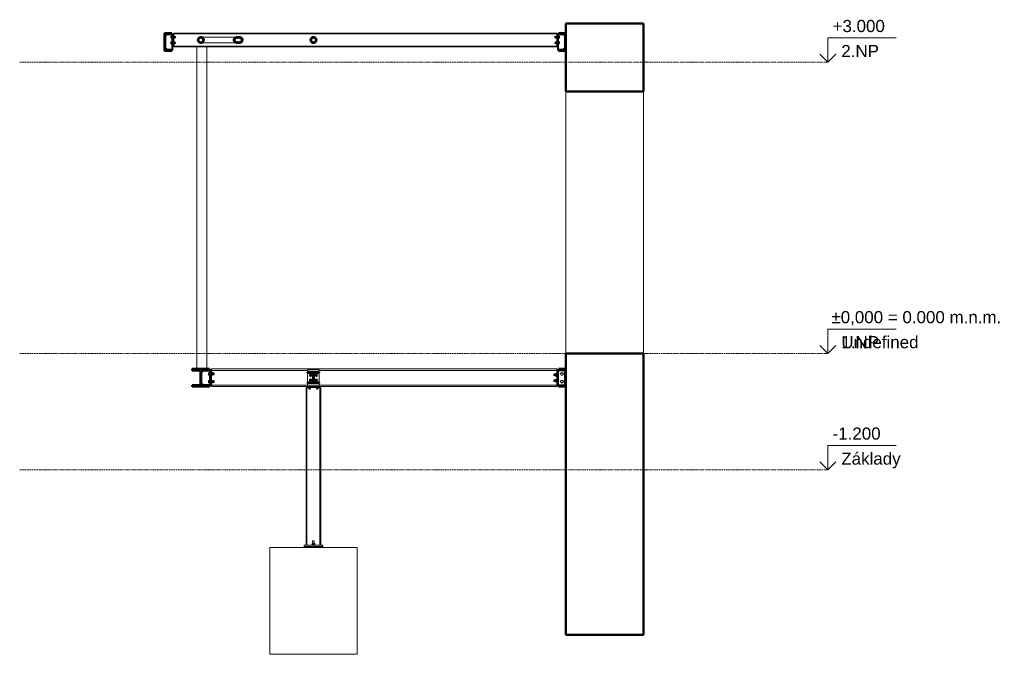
# Model space of a CAD drawing. Header units: millimetres. Extents: x -1767 to 8380, y -3100 to 3439.
import ezdxf

# ---------------------------------------------------------------- set-up
doc = ezdxf.new("R2010")
doc.units = ezdxf.units.MM
doc.linetypes.add('Bodkociarka 10_0', pattern=[18, 10, -4, 0, -4])
for name, color, linetype, lineweight in [('A-FLOR', 192, 'Continuous', 13), ('A-FLOR-LEVL', 51, 'Continuous', 9), ('Q-SPCQ', 91, 'Continuous', 13), ('S-BEAM', 12, 'Continuous', 13), ('S-COLS', 52, 'Continuous', 13)]:
    doc.layers.add(name, color=color, linetype=linetype, lineweight=lineweight)
doc.styles.add('Arial', font='arial.ttf', dxfattribs={"height": 125})

# ---------------------------------------------------------------- blocks, each defined once
blk = doc.blocks.new('Bolt assembly - 2944-1105295-Section 1')
at = {"layer": 'Q-SPCQ', "color": 7}
for p, q in [((1230, -214), (1221, -220)), ((1221, -220), (1221, -230)), ((1221, -230), (1230, -236)), ((1240, -220), (1230, -214)), ((1230, -236), (1240, -230)), ((1240, -230), (1240, -220))]:
    blk.add_line(p, q, dxfattribs=at)
for radius, start, end in [(12, 90, 270), (6, 90, 270), (12, 270, 90), (6, 270, 90)]:
    blk.add_arc((1230, -225), radius, start, end, dxfattribs=at)
blk = doc.blocks.new('Bolt assembly - 441-1105388-Section 1')
at = {"layer": 'Q-SPCQ', "color": 7}
for p, q in [((1245, -1972), (1245, -1975)), ((1245, -1972), (1247, -1972)), ((1247, -1959), (1260, -1959)), ((1247, -1972), (1247, -1959)), ((1247, -1972), (1259, -1972)), ((1247, -1972), (1247, -1972)), ((1252, -1932), (1252, -1975)), ((1252, -1932), (1260, -1932)), ((1253, -2000), (1253, -1990)), ((1260, -1972), (1259, -1972)), ((1260, -1932), (1268, -1932)), ((1260, -1959), (1273, -1959)), ((1260, -1959), (1260, -1972)), ((1261, -1972), (1260, -1972)), ((1260, -1990), (1260, -2000)), ((1261, -1972), (1272, -1972)), ((1267, -2000), (1267, -1990)), ((1268, -1975), (1268, -1932)), ((1273, -1972), (1272, -1972)), ((1273, -1972), (1273, -1959)), ((1273, -1972), (1275, -1972)), ((1275, -1975), (1275, -1972))]:
    blk.add_line(p, q, dxfattribs=at)
blk = doc.blocks.new('Bolt assembly - 1696-1105391-Section 1')
at = {"layer": 'Q-SPCQ', "color": 7}
for p, q in [((1208, -350), (1208, -353)), ((1208, -350), (1220, -350)), ((1220, -353), (1208, -353)), ((1211, -353), (1211, -362)), ((1220, -362), (1211, -362)), ((1214, -340), (1214, -350)), ((1214, -340), (1214, -368)), ((1220, -340), (1214, -340)), ((1220, -368), (1214, -368)), ((1227, -340), (1220, -340)), ((1220, -350), (1232, -350)), ((1232, -353), (1220, -353)), ((1220, -362), (1220, -353)), ((1230, -362), (1220, -362)), ((1226, -368), (1220, -368)), ((1226, -368), (1226, -340)), ((1227, -350), (1227, -340)), ((1230, -353), (1230, -362)), ((1232, -353), (1232, -350))]:
    blk.add_line(p, q, dxfattribs=at)
blk = doc.blocks.new('Bolt assembly - 3329-1105567-Section 1')
at = {"layer": 'Q-SPCQ', "color": 7}
for p, q in [((3767, -212), (3738, -212)), ((3738, -220), (3738, -212)), ((3738, -228), (3738, -220)), ((3738, -228), (3767, -228)), ((3751, -220), (3751, -207)), ((3764, -207), (3751, -207)), ((3751, -233), (3751, -220)), ((3751, -220), (3764, -220)), ((3764, -233), (3751, -233)), ((3767, -205), (3764, -205)), ((3764, -207), (3764, -205)), ((3764, -207), (3764, -208)), ((3764, -219), (3764, -208)), ((3764, -219), (3764, -220)), ((3764, -220), (3764, -221)), ((3764, -232), (3764, -221)), ((3764, -232), (3764, -233)), ((3764, -235), (3764, -233)), ((3764, -235), (3767, -235))]:
    blk.add_line(p, q, dxfattribs=at)
blk = doc.blocks.new('Bolt assembly - 751-1105535-Section 1')
at = {"layer": 'Q-SPCQ', "color": 7}
for p, q in [((177, -290), (177, -278)), ((177, -278), (187, -278)), ((177, -302), (177, -290)), ((187, -290), (177, -290)), ((177, -302), (187, -302)), ((190, -275), (187, -275)), ((187, -290), (187, -275)), ((190, -282), (187, -282)), ((187, -305), (187, -290)), ((187, -298), (190, -298)), ((213, -275), (210, -275)), ((237, -282), (210, -282)), ((210, -298), (237, -298)), ((213, -275), (213, -277)), ((213, -278), (213, -277)), ((213, -277), (226, -277)), ((213, -278), (213, -289)), ((213, -290), (213, -289)), ((213, -291), (213, -290)), ((226, -290), (213, -290)), ((213, -291), (213, -302)), ((213, -303), (213, -302)), ((213, -303), (213, -305)), ((213, -303), (226, -303)), ((226, -277), (226, -290)), ((226, -290), (226, -303)), ((237, -282), (237, -290)), ((237, -290), (237, -298)), ((187, -305), (190, -305)), ((210, -305), (213, -305))]:
    blk.add_line(p, q, dxfattribs=at)
blk = doc.blocks.new('Bolt assembly - 3544-1105540-Section 1')
at = {"layer": 'Q-SPCQ', "color": 7}
for p, q in [((3767, 3266), (3748, 3266)), ((3748, 3260), (3748, 3266)), ((3748, 3254), (3748, 3260)), ((3748, 3254), (3767, 3254)), ((3755, 3260), (3755, 3270)), ((3765, 3270), (3755, 3270)), ((3755, 3250), (3755, 3260)), ((3755, 3260), (3765, 3260)), ((3765, 3250), (3755, 3250)), ((3767, 3272), (3765, 3272)), ((3765, 3260), (3765, 3272)), ((3765, 3248), (3765, 3260)), ((3765, 3248), (3767, 3248)), ((3788, 3272), (3785, 3272)), ((3788, 3266), (3785, 3266)), ((3785, 3254), (3788, 3254)), ((3785, 3248), (3788, 3248)), ((3788, 3272), (3788, 3260)), ((3795, 3270), (3788, 3270)), ((3788, 3260), (3795, 3260)), ((3788, 3260), (3788, 3248)), ((3795, 3250), (3788, 3250)), ((3795, 3270), (3795, 3260)), ((3795, 3260), (3795, 3250))]:
    blk.add_line(p, q, dxfattribs=at)
blk = doc.blocks.new('Bolt assembly - 751-V1-Section 1')
at = {"layer": 'Q-SPCQ', "color": 7}
for p, q in [((3814, -278), (3807, -290)), ((3807, -290), (3814, -302)), ((3827, -278), (3814, -278)), ((3814, -302), (3827, -302)), ((3834, -290), (3827, -278)), ((3827, -302), (3834, -290))]:
    blk.add_line(p, q, dxfattribs=at)
for start, end in [(360, 180), (180, 360)]:
    blk.add_arc((3821, -290), 15, start, end, dxfattribs=at)
blk = doc.blocks.new('Bolt assembly - 2161-1105508-Section 1')
at = {"layer": 'Q-SPCQ', "color": 7}
for p, q in [((-210, 3260), (-210, 3270)), ((-210, 3270), (-202, 3270)), ((-210, 3250), (-210, 3260)), ((-202, 3260), (-210, 3260)), ((-210, 3250), (-202, 3250)), ((-200, 3272), (-202, 3272)), ((-202, 3260), (-202, 3272)), ((-200, 3266), (-202, 3266)), ((-202, 3248), (-202, 3260)), ((-202, 3254), (-200, 3254)), ((-202, 3248), (-200, 3248)), ((-177, 3272), (-180, 3272)), ((-162, 3266), (-180, 3266)), ((-180, 3254), (-162, 3254)), ((-180, 3248), (-177, 3248)), ((-177, 3272), (-177, 3260)), ((-177, 3270), (-167, 3270)), ((-177, 3260), (-177, 3248)), ((-167, 3260), (-177, 3260)), ((-177, 3250), (-167, 3250)), ((-167, 3270), (-167, 3260)), ((-167, 3260), (-167, 3250)), ((-162, 3266), (-162, 3260)), ((-162, 3260), (-162, 3254))]:
    blk.add_line(p, q, dxfattribs=at)
blk = doc.blocks.new('Podlaží - _0_000_Shared-V2-Section 1')
at = {"layer": 'A-FLOR-LEVL', "color": 10}
for p, q in [((6560, 252), (7265, 252)), ((6560, 0), (6560, 252)), ((6560, 0), (6477, 83)), ((6560, 0), (6644, 83))]:
    blk.add_line(p, q, dxfattribs=at)
blk = doc.blocks.new('Podlaží - Standard-V3-Section 1')
at = {"layer": 'A-FLOR-LEVL', "color": 10}
for p, q in [((6560, 3252), (7265, 3252)), ((6560, 3000), (6560, 3252)), ((6560, 3000), (6477, 3083)), ((6560, 3000), (6644, 3083))]:
    blk.add_line(p, q, dxfattribs=at)
blk = doc.blocks.new('Oceľová konštrukcia__s doplnkom ku konštrukcii__ifc-1-Section 1')
at = {"layer": 'A-FLOR', "color": 7}
for p, q in [((3860, 0), (3860, 2700)), ((4660, 2700), (4660, 0)), ((1710, -2000), (810, -2000)), ((810, -2000), (810, -3100)), ((1710, -2000), (1710, -3100)), ((810, -3100), (1710, -3100))]:
    blk.add_line(p, q, dxfattribs=at)
at = {"layer": 'A-FLOR-LEVL', "linetype": 'Bodkociarka 10_0'}
for p, q in [((-1767, 3000), (6560, 3000)), ((-1767, 0), (6560, 0)), ((-1767, -1200), (6560, -1200))]:
    blk.add_line(p, q, dxfattribs=at)
at = {"layer": 'Q-SPCQ', "color": 7}
for p, q in [((-200, 3294), (-190, 3294)), ((-200, 3130), (-200, 3290)), ((-190, 3166), (-190, 3294)), ((-190, 3294), (-180, 3294)), ((-190, 3294), (-190, 3127)), ((-180, 3294), (-180, 3166)), ((3767, 3175), (3767, 3285)), ((3767, 3285), (3775, 3285)), ((3775, 3128), (3775, 3292)), ((3775, 3292), (3785, 3292)), ((3775, 3285), (3775, 3175)), ((3785, 3290), (3785, 3130)), ((-190, 3166), (-180, 3166)), ((3767, 3175), (3775, 3175)), ((-200, 3127), (-190, 3127)), ((3775, 3128), (3785, 3128)), ((190, -168), (200, -168)), ((190, -326), (190, -174)), ((200, -332), (200, -168)), ((200, -168), (210, -168)), ((200, -168), (200, -332)), ((210, -168), (210, -332)), ((1320, -168), (1200, -168)), ((1200, -168), (1200, -193)), ((1200, -201), (1200, -299)), ((1320, -193), (1320, -168)), ((1320, -299), (1320, -201)), ((3767, -316), (3767, -184)), ((3767, -184), (3775, -184)), ((3775, -332), (3775, -168)), ((3775, -168), (3785, -168)), ((3775, -184), (3775, -316)), ((3785, -171), (3785, -329)), ((190, -332), (200, -332)), ((200, -332), (210, -332)), ((1200, -307), (1200, -332)), ((1200, -332), (1320, -332)), ((1320, -332), (1320, -307)), ((3767, -316), (3775, -316)), ((3775, -332), (3785, -332)), ((1164, -1975), (1356, -1975)), ((1164, -1990), (1164, -1975)), ((1356, -1990), (1164, -1990)), ((1356, -1975), (1356, -1990))]:
    blk.add_line(p, q, dxfattribs=at)
for centre, start, end in [((-269, 3290), 270, 0), ((3855, 3290), 180, 270), ((-269, 3130), 360, 90), ((3855, 3130), 90, 180), ((104, -174), 270, 0), ((104, -326), 0, 90)]:
    blk.add_arc(centre, 20, start, end, dxfattribs=at)
at = {"layer": 'S-BEAM', "color": 250, "lineweight": 50}
for p, q in [((4660, 3400), (3860, 3400)), ((3860, 3400), (3860, 2700)), ((4660, 2700), (4660, 3400)), ((-200, 3300), (-275, 3300)), ((-275, 3300), (-275, 3120)), ((-269, 3130), (-269, 3290)), ((-269, 3290), (-200, 3290)), ((-200, 3290), (-200, 3300)), ((3860, 3300), (3785, 3300)), ((3785, 3300), (3785, 3290)), ((3785, 3290), (3855, 3290)), ((3855, 3290), (3855, 3130)), ((3860, 3120), (3860, 3300)), ((-275, 3120), (-200, 3120)), ((-200, 3130), (-269, 3130)), ((-200, 3120), (-200, 3130)), ((3855, 3130), (3785, 3130)), ((3785, 3130), (3785, 3120)), ((3785, 3120), (3860, 3120)), ((3860, 2700), (4660, 2700)), ((4660, 0), (3860, 0)), ((3860, 0), (3860, -2900)), ((4660, -2900), (4660, 0)), ((190, -160), (10, -160)), ((10, -160), (10, -174)), ((10, -174), (81, -174)), ((96, -189), (96, -311)), ((104, -311), (104, -189)), ((119, -174), (190, -174)), ((190, -174), (190, -160)), ((1320, -193), (1200, -193)), ((1200, -193), (1200, -201)), ((1200, -201), (1246, -201)), ((1275, -201), (1320, -201)), ((1320, -201), (1320, -193)), ((3860, -160), (3785, -160)), ((3785, -160), (3785, -171)), ((3785, -171), (3855, -171)), ((3855, -171), (3855, -329)), ((3860, -340), (3860, -160)), ((1246, -299), (1200, -299)), ((1200, -299), (1200, -307)), ((1258, -213), (1258, -287)), ((1263, -287), (1263, -213)), ((1320, -299), (1275, -299)), ((1320, -307), (1320, -299)), ((81, -326), (10, -326)), ((10, -326), (10, -340)), ((10, -340), (190, -340)), ((190, -326), (119, -326)), ((190, -340), (190, -326)), ((1200, -307), (1320, -307)), ((3855, -329), (3785, -329)), ((3785, -329), (3785, -340)), ((3785, -340), (3860, -340)), ((3860, -2900), (4660, -2900))]:
    blk.add_line(p, q, dxfattribs=at)
at = {"layer": 'S-BEAM', "color": 7}
for p, q in [((-180, 3294), (-180, 3300)), ((3767, 3300), (-180, 3300)), ((3767, 3293), (-180, 3293)), ((485, 3260), (108, 3260)), ((3767, 3300), (3767, 3293)), ((3767, 3293), (3767, 3286)), ((3767, 3286), (3767, 3285)), ((3767, 3167), (-180, 3167)), ((-180, 3160), (-180, 3166)), ((3767, 3160), (-180, 3160)), ((98, 3200), (107, 3200)), ((103, 3200), (485, 3200)), ((3767, 3175), (3767, 3174)), ((3767, 3174), (3767, 3167)), ((3767, 3167), (3767, 3160)), ((210, -174), (210, -160)), ((210, -160), (3767, -160)), ((210, -174), (1200, -174)), ((1320, -174), (3767, -174)), ((3767, -160), (3767, -174)), ((3767, -174), (3767, -184)), ((210, -340), (210, -326)), ((210, -326), (1200, -326)), ((3767, -340), (210, -340)), ((1320, -326), (3767, -326)), ((3767, -316), (3767, -326)), ((3767, -326), (3767, -340))]:
    blk.add_line(p, q, dxfattribs=at)
at = {"layer": 'S-BEAM', "color": 250, "lineweight": 50, "flags": 128}
for points in [[(531, 3230), (530, 3236), (528, 3242), (523, 3247), (518, 3251), (511, 3255), (503, 3258), (494, 3260), (485, 3260), (476, 3260), (467, 3258), (459, 3255), (452, 3251), (447, 3247), (442, 3242), (440, 3236), (439, 3230)], [(446, 3230), (447, 3235), (449, 3240), (453, 3244), (458, 3248), (464, 3251), (470, 3253), (477, 3255), (485, 3255), (492, 3255), (500, 3253), (506, 3251), (512, 3248), (517, 3244), (521, 3240), (523, 3235), (523, 3230)], [(439, 3230), (440, 3224), (442, 3218), (447, 3213), (452, 3209), (459, 3205), (467, 3202), (476, 3200), (485, 3200), (494, 3200), (503, 3202), (511, 3205), (518, 3209), (523, 3213), (528, 3218), (530, 3224), (531, 3230)], [(523, 3230), (523, 3225), (521, 3220), (517, 3216), (512, 3212), (506, 3209), (500, 3207), (492, 3205), (485, 3205), (477, 3205), (470, 3207), (464, 3209), (458, 3212), (453, 3216), (449, 3220), (447, 3225), (446, 3230)]]:
    blk.add_lwpolyline(points, dxfattribs=at)
at = {"layer": 'S-BEAM', "color": 250, "lineweight": 50}
for centre, radius, start, end in [((100, 3230), 30.2, 360, 180), ((100, 3230), 25.1, 360, 180), ((1260, 3230), 30.1, 0, 180), ((1260, 3230), 25.2, 0, 180), ((100, 3230), 30.2, 180, 360), ((100, 3230), 25.1, 180, 0), ((1260, 3230), 30.2, 180, 360), ((1260, 3230), 25.1, 180, 0), ((81, -189), 15, 360, 90), ((119, -189), 15, 90, 180), ((1246, -213), 12, 360, 90), ((1275, -213), 12, 90, 180), ((1246, -287), 12, 270, 0), ((1275, -287), 12, 180, 270), ((81, -311), 15, 270, 0), ((119, -311), 15, 180, 270)]:
    blk.add_arc(centre, radius, start, end, dxfattribs=at)
at = {"layer": 'S-BEAM', "color": 7}
for start_param, end_param in [(0.940133, 1.570796), (1.570796, 2.223034), (2.83133, 3.039513)]:
    blk.add_ellipse((100, 3230), major_axis=(0, 30.2), ratio=0.65294, start_param=start_param, end_param=end_param, dxfattribs=at)
for points, knots in [([(109, 3260), (108, 3260), (108, 3260), (108, 3260), (108, 3260), (108, 3260), (108, 3260), (109, 3260), (109, 3260), (110, 3259), (110, 3259), (111, 3259), (111, 3259), (111, 3259), (112, 3259), (112, 3259), (112, 3258), (113, 3258), (114, 3258), (115, 3257), (116, 3257), (117, 3256), (118, 3255), (119, 3255), (120, 3254), (121, 3253), (121, 3252), (122, 3251), (123, 3250), (124, 3249), (125, 3248), (125, 3247), (126, 3247), (126, 3246), (127, 3245), (127, 3244), (128, 3242), (129, 3241), (129, 3240), (129, 3239), (129, 3238), (130, 3235), (130, 3233), (130, 3231)], [0, 0, 0, 0, 0.03125, 0.0625, 0.09375, 0.109375, 0.125, 0.140625, 0.15625, 0.1875, 0.21875, 0.234375, 0.242188, 0.25, 0.257812, 0.265625, 0.28125, 0.3125, 0.34375, 0.375, 0.40625, 0.4375, 0.46875, 0.5, 0.53125, 0.5625, 0.59375, 0.625, 0.65625, 0.6875, 0.71875, 0.734375, 0.75, 0.765625, 0.78125, 0.8125, 0.84375, 0.859375, 0.875, 0.890625, 0.90625, 0.9375, 1, 1, 1, 1]), ([(126, 3246), (126, 3246), (126, 3247), (125, 3247), (125, 3248)], [0.28408388, 0.28408388, 0.28408388, 0.28408388, 0.3125, 0.33230965, 0.33230965, 0.33230965, 0.33230965]), ([(87, 3209), (88, 3209), (89, 3209), (90, 3208), (92, 3207), (94, 3207), (95, 3206), (97, 3206), (98, 3206), (98, 3206)], [0.0430484, 0.0430484, 0.0430484, 0.0430484, 0.0555556, 0.0833333, 0.1111111, 0.1388889, 0.1666667, 0.1944444, 0.2059996, 0.2059996, 0.2059996, 0.2059996]), ([(97, 3206), (96, 3206), (96, 3206), (95, 3206), (94, 3207)], [0.96187601, 0.96187601, 0.96187601, 0.96187601, 0.96875, 1, 1, 1, 1]), ([(105, 3201), (104, 3201), (104, 3201), (103, 3201), (103, 3201), (102, 3201), (102, 3201), (101, 3201), (100, 3201), (99, 3201), (97, 3201), (97, 3201)], [0.820287, 0.820287, 0.820287, 0.820287, 0.84375, 0.859375, 0.8671875, 0.875, 0.8828125, 0.890625, 0.90625, 0.9375, 0.9537132, 0.9537132, 0.9537132, 0.9537132]), ([(102, 3206), (102, 3206), (103, 3206), (104, 3206), (105, 3206), (105, 3206), (106, 3207), (107, 3207), (108, 3207), (109, 3208), (110, 3208), (111, 3208), (111, 3208)], [0.2809385, 0.2809385, 0.2809385, 0.2809385, 0.3055556, 0.3194444, 0.3333333, 0.3472222, 0.3611111, 0.3888889, 0.4166667, 0.4444444, 0.4722222, 0.4887638, 0.4887638, 0.4887638, 0.4887638]), ([(108, 3207), (108, 3207), (107, 3207), (107, 3207), (106, 3207), (106, 3207), (106, 3207), (106, 3206), (105, 3206), (105, 3206)], [0.6875, 0.6875, 0.6875, 0.6875, 0.71875, 0.734375, 0.7421875, 0.75, 0.7578125, 0.765625, 0.77281141, 0.77281141, 0.77281141, 0.77281141]), ([(122, 3210), (122, 3210), (121, 3209), (120, 3208), (119, 3208), (118, 3207), (116, 3206), (115, 3205), (113, 3204), (112, 3204)], [0.34375, 0.34375, 0.34375, 0.34375, 0.375, 0.40625, 0.4375, 0.46875, 0.5, 0.5625, 0.625, 0.625, 0.625, 0.625]), ([(117, 3206), (117, 3206), (116, 3206), (116, 3205), (116, 3205)], [0.03851338, 0.03851338, 0.03851338, 0.03851338, 0.0625, 0.08220654, 0.08220654, 0.08220654, 0.08220654]), ([(118, 3213), (118, 3214), (118, 3214), (119, 3215), (120, 3216), (120, 3216), (121, 3217), (121, 3217)], [0.68290065, 0.68290065, 0.68290065, 0.68290065, 0.69444444, 0.72222222, 0.75, 0.76388889, 0.77777778, 0.77777778, 0.77777778, 0.77777778]), ([(130, 3230), (130, 3228), (130, 3226), (129, 3223), (129, 3222), (128, 3221), (128, 3220), (128, 3219), (127, 3217), (126, 3216), (125, 3215), (125, 3214), (125, 3214)], [0, 0, 0, 0, 0.0625, 0.09375, 0.109375, 0.125, 0.140625, 0.15625, 0.1875, 0.21875, 0.234375, 0.2479369, 0.2479369, 0.2479369, 0.2479369]), ([(129, 3240), (129, 3240), (129, 3241), (128, 3241), (128, 3242)], [0.140625, 0.140625, 0.140625, 0.140625, 0.15625, 0.18361055, 0.18361055, 0.18361055, 0.18361055]), ([(128, 3219), (128, 3219), (128, 3220), (128, 3221), (129, 3221)], [0.8125, 0.8125, 0.8125, 0.8125, 0.84375, 0.859375, 0.859375, 0.859375, 0.859375])]:
    blk.add_open_spline(points, degree=3, knots=knots, dxfattribs=at)
for points in [[(104, 3206), (103, 3206), (103, 3206), (103, 3206)], [(111, 3208), (111, 3208), (111, 3208), (110, 3208)], [(130, 3231), (130, 3231), (130, 3230), (130, 3230), (130, 3230)]]:
    blk.add_open_spline(points, degree=3, dxfattribs=at)
at = {"layer": 'S-COLS', "color": 7}
for p, q in [((60, 3160), (60, -160)), ((160, -160), (160, 3160)), ((1184, -350), (1193, -350)), ((1184, -1975), (1184, -350)), ((1193, -350), (1208, -350)), ((1193, -350), (1193, -1975)), ((1232, -350), (1288, -350)), ((1312, -350), (1327, -350)), ((1327, -350), (1336, -350)), ((1327, -350), (1327, -1975)), ((1336, -350), (1336, -1975))]:
    blk.add_line(p, q, dxfattribs=at)
at = {"layer": 'A-FLOR-LEVL', "color": 50, "lineweight": 5}
for name, p in [('Podlaží - Standard-V3-Section 1', (0, 0)), ('Podlaží - _0_000_Shared-V2-Section 1', (0, 0)), ('Podlaží - Standard-V3-Section 1', (0, -4200))]:
    blk.add_blockref(name, p, dxfattribs=at)
at = {"layer": 'Q-SPCQ', "lineweight": 13}
for name, p in [('Bolt assembly - 2161-1105508-Section 1', (0, 0)), ('Bolt assembly - 3544-1105540-Section 1', (0, 0)), ('Bolt assembly - 2161-1105508-Section 1', (0, -60)), ('Bolt assembly - 3544-1105540-Section 1', (0, -60)), ('Bolt assembly - 751-1105535-Section 1', (0, 80)), ('Bolt assembly - 751-V1-Section 1', (0, 80)), ('Bolt assembly - 751-1105535-Section 1', (0, 0)), ('Bolt assembly - 2944-1105295-Section 1', (0, 0)), ('Bolt assembly - 2944-1105295-Section 1', (0, -50)), ('Bolt assembly - 2944-1105295-Section 1', (60, 0)), ('Bolt assembly - 2944-1105295-Section 1', (60, -50)), ('Bolt assembly - 3329-1105567-Section 1', (0, 0)), ('Bolt assembly - 3329-1105567-Section 1', (0, -60)), ('Bolt assembly - 751-V1-Section 1', (0, 0)), ('Bolt assembly - 1696-1105391-Section 1', (0, 0)), ('Bolt assembly - 1696-1105391-Section 1', (80, 0)), ('Bolt assembly - 441-1105388-Section 1', (0, 0))]:
    blk.add_blockref(name, p, dxfattribs=at)
at = {"layer": 'A-FLOR-LEVL', "char_height": 125, "attachment_point": 1, "style": 'Arial'}
for s, insert, width in [('+3.000', (6610, 3437), 649.37), ('2.NP', (6700, 3179), 468.99), ('±0,000 = 0.000 m.n.m.', (6598, 437), 2124.47), ('Undefined', (6700, 179), 945.99), ('-1.200', (6610, -763), 597.26), ('Základy', (6700, -1021), 729.54)]:
    blk.add_mtext(s, dxfattribs=dict(at, insert=insert, width=width))
blk = doc.blocks.new('Podlaží - _0_000_Shared-851538-Section 1')
at = {"layer": 'A-FLOR-LEVL'}
for p, q in [((6560, 252), (7265, 252)), ((6560, 0), (6560, 252)), ((6560, 0), (6477, 83)), ((6560, 0), (6644, 83))]:
    blk.add_line(p, q, dxfattribs=at)
blk = doc.blocks.new('Podlaží - Standard-379406-Section 1')
at = {"layer": 'A-FLOR-LEVL'}
for p, q in [((6560, 3252), (7265, 3252)), ((6560, 3000), (6560, 3252)), ((6560, 3000), (6477, 3083)), ((6560, 3000), (6644, 3083))]:
    blk.add_line(p, q, dxfattribs=at)

msp = doc.modelspace()

# ---------------------------------------------------------------- linework, layer by layer
at = {"layer": 'A-FLOR-LEVL', "linetype": 'Bodkociarka 10_0'}
for p, q in [((-1767, 3000), (6560, 3000)), ((-1767, 0), (6560, 0)), ((-1767, -1200), (6560, -1200))]:
    msp.add_line(p, q, dxfattribs=at)

# ---------------------------------------------------------------- block references
at = {"lineweight": 5}
msp.add_blockref('Oceľová konštrukcia__s doplnkom ku konštrukcii__ifc-1-Section 1', (0, 0), dxfattribs=at)
at = {"layer": 'A-FLOR-LEVL'}
for name, p in [('Podlaží - Standard-379406-Section 1', (0, 0)), ('Podlaží - _0_000_Shared-851538-Section 1', (0, 0)), ('Podlaží - Standard-379406-Section 1', (0, -4200))]:
    msp.add_blockref(name, p, dxfattribs=at)

# ---------------------------------------------------------------- texts
at = {"layer": 'A-FLOR-LEVL', "char_height": 125, "attachment_point": 1, "style": 'Arial'}
for s, insert, width in [('+3.000', (6610, 3437), 649.37), ('2.NP', (6700, 3179), 468.99), ('±0,000 = 0.000 m.n.m.', (6598, 437), 2124.47), ('1.NP', (6700, 179), 468.99), ('-1.200', (6610, -763), 597.26), ('Základy', (6700, -1021), 729.54)]:
    msp.add_mtext(s, dxfattribs=dict(at, insert=insert, width=width))

doc.saveas('drawing.dxf')
